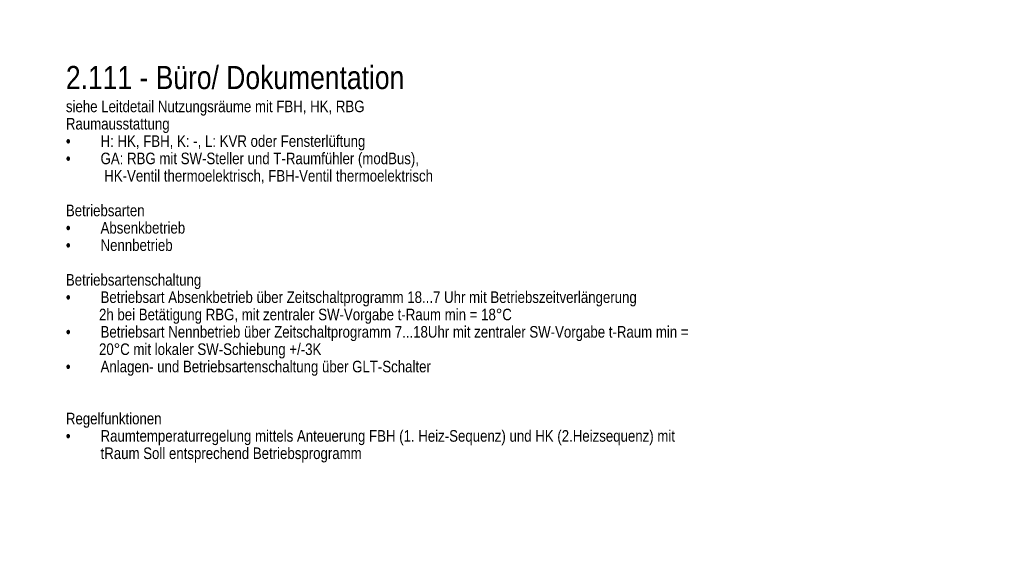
# Model space of a CAD drawing. Header units: metres. Extents: x -21 to 23.3, y 0.3 to 32.8.
# Tile 15 of 15: x 12.6 to 23.3, y 25.7 to 31.5. Entities that reach past the tile are written whole.
import ezdxf

# ---------------------------------------------------------------- set-up
doc = ezdxf.new("R2010")
doc.units = ezdxf.units.M
doc.header["$MEASUREMENT"] = 0
doc.layers.add('ZWP_480_TEXT_SCHWARZ', color=7, linetype='Continuous', lineweight=0)
doc.styles.add('ZWP_1 50', font='ARIALN.TTF', dxfattribs={"height": 0.125})

msp = doc.modelspace()

# ---------------------------------------------------------------- texts
at = {"layer": 'ZWP_480_TEXT_SCHWARZ', "linetype": 'Continuous', "lineweight": 0, "insert": (13.14885, 31.02042, 11.32995), "char_height": 0.15, "width": 9.6535971, "attachment_point": 1, "line_spacing_factor": 0.9, "style": 'ZWP_1 50', "bg_fill": 3, "box_fill_scale": 4.333333, "bg_fill_color": 7, "bg_fill_transparency": 0}
msp.add_mtext('\\pt18.75;\\H1.66667x;2.111 - Büro/ Dokumentation\\P\\pt0.375;\\fArial Narrow|b0|i0|c00|p39;\\Q0;\\H0.5x;\\A1;siehe Leitdetail Nutzungsräume mit FBH, HK, RBG\\PRaumausstattung\\P•^IH: HK, FBH, K: -, L: KVR oder Fensterlüftung\\P•     ^IGA: RBG mit SW-Steller und T-Raumfühler (modBus), \\P^I HK-Ventil thermoelektrisch, FBH-Ventil thermoelektrisch\\P\\PBetriebsarten\\P•^IAbsenkbetrieb\\P•^INennbetrieb\\P\\PBetriebsartenschaltung\\P•^IBetriebsart Absenkbetrieb über Zeitschaltprogramm 18...7 Uhr mit Betriebszeitverlängerung                 \\P\\pt0.375,0.4;         2h bei Betätigung RBG, mit zentraler SW-Vorgabe t-Raum min = 18°C\\P\\pt0.375;•^IBetriebsart Nennbetrieb über Zeitschaltprogramm 7...18Uhr mit zentraler SW-Vorgabe t-Raum min = \\P         20°C mit lokaler SW-Schiebung +/-3K\\P•^IAnlagen- und Betriebsartenschaltung über GLT-Schalter \\P\\P\\PRegelfunktionen\\P•^IRaumtemperaturregelung mittels Anteuerung FBH (1. Heiz-Sequenz) und HK (2.Heizsequenz) mit \\P^ItRaum Soll entsprechend Betriebsprogramm\\P\\P\\P\\P', dxfattribs=at)

doc.saveas('drawing.dxf')
